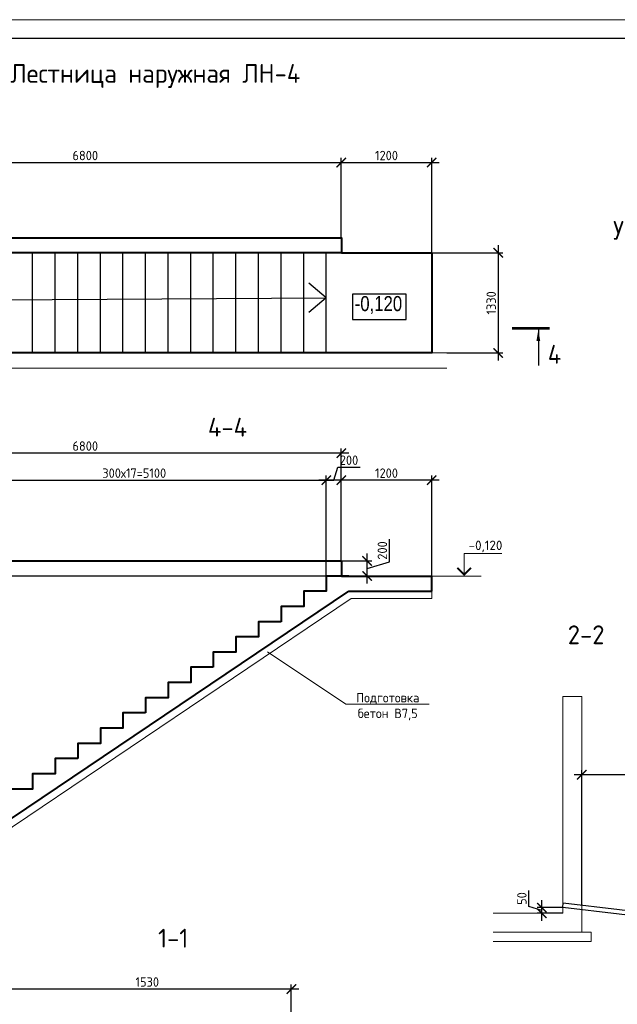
# Model space of a CAD drawing. Header units: millimetres. Extents: x 130535 to 1380046, y -52734 to 121434.
# Tile 52 of 64: x 681397 to 697269, y 8071 to 34210. Entities that reach past the tile are written whole.
import ezdxf
from ezdxf import colors
from ezdxf.entities.mleader import LeaderData, LeaderLine
from ezdxf.enums import TextEntityAlignment as Align
from ezdxf.math import Vec2, Vec3

# ---------------------------------------------------------------- set-up
doc = ezdxf.new("R2010")
doc.units = ezdxf.units.MM
doc.layers.get('DEFPOINTS').update_dxf_attribs({"color": 1, "lineweight": 0})
doc.layers.add('ИЗМ', color=3, linetype='Continuous')
doc.layers.add('ТОЛСТЫЕ_ОСНОВНЫЕ', color=6, linetype='Continuous')
for name, color, linetype, lineweight in [('РАЗМЕРЫ', 1, 'Continuous', 9), ('Разрез жилая часть$0$Отметки', 1, 'Continuous', 20), ('Символы 0.20', 1, 'Continuous', 20), ('стены монолит', 126, 'Continuous', 40), ('Текст 5.00', 82, 'Continuous', 50), ('Тонкая 0.20', 30, 'Continuous', 20), ('ТОНКИЕ', 7, 'Continuous', 9)]:
    doc.layers.add(name, color=color, linetype=linetype, lineweight=lineweight)
doc.styles.add('Century Gothic', font='GOTHIC.TTF')
doc.styles.add('GOST-2.304_Type-B', font='GOST Common.ttf')
doc.styles.add('ГОСТ', font='isocpeur.ttf')
doc.dimstyles.new('СПДС', dxfattribs={"dimscale": 100, "dimtxt": 2.5, "dimasz": 2.5, "dimexe": 1.25, "dimexo": 0, "dimtad": 1, "dimdec": 0, "dimtxsty": 'GOST-2.304_Type-B', "dimblk": 'ARCHTICK', "dimcen": 2.5, "dimdle": 2, "dimadec": 0, "dimazin": 2, "dimtfac": 0.75, "dimtdec": 0, "dimtmove": 1, "dimatfit": 3, "dimfxl": 1, "dimtolj": 1, "dimarcsym": 1})

# ---------------------------------------------------------------- blocks, each defined once
blk = doc.blocks.new('*U5')
at = {"layer": 'ТОЛСТЫЕ_ОСНОВНЫЕ', "color": 6}
blk.add_lwpolyline([(20, 5), (589, 5), (589, 415), (20, 415)], close=True, dxfattribs=at)
at = {"layer": 'ТОНКИЕ'}
blk.add_lwpolyline([(0, 0), (594, 0), (594, 420), (0, 420)], close=True, dxfattribs=at)
blk = doc.blocks.new('_None')
blk = doc.blocks.new('_ArchTick')
at = {"color": 0, "linetype": 'ByBlock', "const_width": 0.15}
blk.add_lwpolyline([(-0.5, -0.5), (0.5, 0.5)], dxfattribs=at)
blk = doc.blocks.new('*D280')
at = {"layer": 'DEFPOINTS', "color": 0, "linetype": 'Continuous', "lineweight": 0, "transparency": 16777216}
for p in [(689540, 21985), (689540, 19441), (679340, 12573)]:
    blk.add_point(p, dxfattribs=at)
at = {"layer": 'РАЗМЕРЫ', "color": 0, "linetype": 'Continuous', "lineweight": -2, "transparency": 16777216}
for p, q in [((679140, 21985), (689740, 21985)), ((679340, 12573), (679340, 22110)), ((689540, 19441), (689540, 22110))]:
    blk.add_line(p, q, dxfattribs=at)
at = {"layer": 'РАЗМЕРЫ', "color": 0, "linetype": 'Continuous', "lineweight": -2, "transparency": 16777216, "xscale": 250, "yscale": 250, "zscale": 250, "rotation": 180}
blk.add_blockref('_ArchTick', (679340, 21985), dxfattribs=at)
at = {"layer": 'РАЗМЕРЫ', "color": 0, "linetype": 'Continuous', "lineweight": -2, "transparency": 16777216, "xscale": 250, "yscale": 250, "zscale": 250}
blk.add_blockref('_ArchTick', (689540, 21985), dxfattribs=at)
at = {"layer": 'РАЗМЕРЫ', "color": 0, "linetype": 'Continuous', "lineweight": 0, "transparency": 16777216, "insert": (684440, 22172), "char_height": 250, "width": 550.09, "attachment_point": 5, "style": 'GOST-2.304_Type-B'}
blk.add_mtext('\\A1;300х17=5100', dxfattribs=at)
blk = doc.blocks.new('*D281')
at = {"layer": 'DEFPOINTS', "color": 0, "linetype": 'Continuous', "lineweight": 0, "transparency": 16777216}
for p in [(689939, 21985), (689939, 19841), (692339, 19441)]:
    blk.add_point(p, dxfattribs=at)
at = {"layer": 'РАЗМЕРЫ', "color": 0, "linetype": 'Continuous', "lineweight": -2, "transparency": 16777216}
for p, q in [((692539, 21985), (689739, 21985)), ((689939, 19841), (689939, 22110)), ((692339, 19441), (692339, 22110))]:
    blk.add_line(p, q, dxfattribs=at)
at = {"layer": 'РАЗМЕРЫ', "color": 0, "linetype": 'Continuous', "lineweight": -2, "transparency": 16777216, "xscale": 250, "yscale": 250, "zscale": 250, "rotation": 180}
blk.add_blockref('_ArchTick', (689939, 21985), dxfattribs=at)
at = {"layer": 'РАЗМЕРЫ', "color": 0, "linetype": 'Continuous', "lineweight": -2, "transparency": 16777216, "xscale": 250, "yscale": 250, "zscale": 250}
blk.add_blockref('_ArchTick', (692339, 21985), dxfattribs=at)
at = {"layer": 'РАЗМЕРЫ', "color": 0, "linetype": 'Continuous', "lineweight": 0, "transparency": 16777216, "insert": (691139, 22172), "char_height": 250, "attachment_point": 5, "style": 'GOST-2.304_Type-B'}
blk.add_mtext('\\A1;1200', dxfattribs=at)
blk = doc.blocks.new('*D282')
at = {"layer": 'DEFPOINTS', "color": 0, "linetype": 'Continuous', "lineweight": 0, "transparency": 16777216}
for p in [(676339, 22703), (676339, 19841), (689939, 19841)]:
    blk.add_point(p, dxfattribs=at)
at = {"layer": 'РАЗМЕРЫ', "color": 0, "linetype": 'Continuous', "lineweight": -2, "transparency": 16777216}
for p, q in [((676339, 19841), (676339, 22828)), ((689939, 19841), (689939, 22828)), ((690139, 22703), (676139, 22703))]:
    blk.add_line(p, q, dxfattribs=at)
at = {"layer": 'РАЗМЕРЫ', "color": 0, "linetype": 'Continuous', "lineweight": -2, "transparency": 16777216, "xscale": 250, "yscale": 250, "zscale": 250, "rotation": 180}
blk.add_blockref('_ArchTick', (676339, 22703), dxfattribs=at)
at = {"layer": 'РАЗМЕРЫ', "color": 0, "linetype": 'Continuous', "lineweight": -2, "transparency": 16777216, "xscale": 250, "yscale": 250, "zscale": 250}
blk.add_blockref('_ArchTick', (689939, 22703), dxfattribs=at)
at = {"layer": 'РАЗМЕРЫ', "color": 0, "linetype": 'Continuous', "lineweight": 0, "transparency": 16777216, "insert": (683139, 22891), "char_height": 250, "attachment_point": 5, "style": 'GOST-2.304_Type-B'}
blk.add_mtext('\\A1;6800', dxfattribs=at)
blk = doc.blocks.new('*D285')
at = {"layer": 'DEFPOINTS', "color": 0, "linetype": 'Continuous', "lineweight": 0, "transparency": 16777216}
for p in [(689939, 30416), (689939, 28422), (676339, 28222)]:
    blk.add_point(p, dxfattribs=at)
at = {"layer": 'РАЗМЕРЫ', "color": 0, "linetype": 'Continuous', "lineweight": -2, "transparency": 16777216}
for p, q in [((676139, 30416), (690139, 30416)), ((676339, 28222), (676339, 30541)), ((689939, 28422), (689939, 30541))]:
    blk.add_line(p, q, dxfattribs=at)
at = {"layer": 'РАЗМЕРЫ', "color": 0, "linetype": 'Continuous', "lineweight": -2, "transparency": 16777216, "xscale": 250, "yscale": 250, "zscale": 250, "rotation": 180}
blk.add_blockref('_ArchTick', (676339, 30416), dxfattribs=at)
at = {"layer": 'РАЗМЕРЫ', "color": 0, "linetype": 'Continuous', "lineweight": -2, "transparency": 16777216, "xscale": 250, "yscale": 250, "zscale": 250}
blk.add_blockref('_ArchTick', (689939, 30416), dxfattribs=at)
at = {"layer": 'РАЗМЕРЫ', "color": 0, "linetype": 'Continuous', "lineweight": 0, "transparency": 16777216, "insert": (683139, 30604), "char_height": 250, "attachment_point": 5, "style": 'GOST-2.304_Type-B'}
blk.add_mtext('\\A1;6800', dxfattribs=at)
blk = doc.blocks.new('*D298')
at = {"layer": 'DEFPOINTS', "color": 0, "linetype": 'Continuous', "lineweight": 0, "transparency": 16777216}
for p in [(692339, 30416), (689939, 28422), (692339, 28022)]:
    blk.add_point(p, dxfattribs=at)
at = {"layer": 'РАЗМЕРЫ', "color": 0, "linetype": 'Continuous', "lineweight": -2, "transparency": 16777216}
for p, q in [((689739, 30416), (692539, 30416)), ((689939, 28422), (689939, 30541)), ((692339, 28022), (692339, 30541))]:
    blk.add_line(p, q, dxfattribs=at)
at = {"layer": 'РАЗМЕРЫ', "color": 0, "linetype": 'Continuous', "lineweight": -2, "transparency": 16777216, "xscale": 250, "yscale": 250, "zscale": 250, "rotation": 180}
blk.add_blockref('_ArchTick', (689939, 30416), dxfattribs=at)
at = {"layer": 'РАЗМЕРЫ', "color": 0, "linetype": 'Continuous', "lineweight": -2, "transparency": 16777216, "xscale": 250, "yscale": 250, "zscale": 250}
blk.add_blockref('_ArchTick', (692339, 30416), dxfattribs=at)
at = {"layer": 'РАЗМЕРЫ', "color": 0, "linetype": 'Continuous', "lineweight": 0, "transparency": 16777216, "insert": (691139, 30604), "char_height": 250, "attachment_point": 5, "style": 'GOST-2.304_Type-B'}
blk.add_mtext('\\A1;1200', dxfattribs=at)
blk = doc.blocks.new('*D299')
at = {"layer": 'DEFPOINTS', "color": 0, "linetype": 'Continuous', "lineweight": 0, "transparency": 16777216}
for p in [(692339, 28022), (692738, 25362, -700), (694107, 25362)]:
    blk.add_point(p, dxfattribs=at)
at = {"layer": 'РАЗМЕРЫ', "color": 0, "linetype": 'Continuous', "lineweight": -2, "transparency": 16777216}
for p, q in [((692339, 28022), (694232, 28022)), ((694107, 28222), (694107, 25162)), ((692738, 25362), (694232, 25362))]:
    blk.add_line(p, q, dxfattribs=at)
at = {"layer": 'РАЗМЕРЫ', "color": 0, "linetype": 'Continuous', "lineweight": -2, "transparency": 16777216, "xscale": 250, "yscale": 250, "zscale": 250}
for p, rotation in [((694107, 28022), 90), ((694107, 25362), 270)]:
    blk.add_blockref('_ArchTick', p, dxfattribs=dict(at, rotation=rotation))
at = {"layer": 'РАЗМЕРЫ', "color": 0, "linetype": 'Continuous', "lineweight": 0, "transparency": 16777216, "insert": (693919, 26692), "char_height": 250, "attachment_point": 5, "rotation": 90, "style": 'GOST-2.304_Type-B'}
blk.add_mtext('\\A1;1330', dxfattribs=at)
blk = doc.blocks.new('*D300')
at = {"layer": 'DEFPOINTS', "color": 0, "linetype": 'Continuous', "lineweight": 0, "transparency": 16777216}
for p in [(689939, 19841), (690623, 19841), (689939, 19441)]:
    blk.add_point(p, dxfattribs=at)
at = {"layer": 'РАЗМЕРЫ', "color": 0, "linetype": 'Continuous', "lineweight": -2, "transparency": 16777216}
for p, q in [((691217, 19819), (691217, 20419)), ((690623, 19241), (690623, 20041)), ((689939, 19841), (690748, 19841)), ((690623, 19641), (691217, 19819)), ((689939, 19441), (690748, 19441))]:
    blk.add_line(p, q, dxfattribs=at)
at = {"layer": 'РАЗМЕРЫ', "color": 0, "linetype": 'Continuous', "lineweight": -2, "transparency": 16777216, "xscale": 250, "yscale": 250, "zscale": 250}
for p, rotation in [((690623, 19841), 90), ((690623, 19441), 270)]:
    blk.add_blockref('_ArchTick', p, dxfattribs=dict(at, rotation=rotation))
at = {"layer": 'РАЗМЕРЫ', "color": 0, "linetype": 'Continuous', "lineweight": 0, "transparency": 16777216, "insert": (691029, 20119), "char_height": 250, "attachment_point": 5, "rotation": 90, "style": 'GOST-2.304_Type-B'}
blk.add_mtext('\\A1;200', dxfattribs=at)
blk = doc.blocks.new('*D278')
at = {"layer": 'DEFPOINTS', "color": 0, "linetype": 'Continuous', "lineweight": 0, "transparency": 16777216}
for p in [(689540, 21985), (689540, 19841), (689939, 19841)]:
    blk.add_point(p, dxfattribs=at)
at = {"layer": 'РАЗМЕРЫ', "color": 0, "linetype": 'Continuous', "lineweight": -2, "transparency": 16777216}
for p, q in [((689740, 21985), (689843, 22328)), ((689843, 22328), (690443, 22328)), ((690139, 21985), (689340, 21985)), ((689540, 19841), (689540, 22110)), ((689939, 19841), (689939, 22110))]:
    blk.add_line(p, q, dxfattribs=at)
at = {"layer": 'РАЗМЕРЫ', "color": 0, "linetype": 'Continuous', "lineweight": -2, "transparency": 16777216, "xscale": 250, "yscale": 250, "zscale": 250, "rotation": 180}
blk.add_blockref('_ArchTick', (689540, 21985), dxfattribs=at)
at = {"layer": 'РАЗМЕРЫ', "color": 0, "linetype": 'Continuous', "lineweight": -2, "transparency": 16777216, "xscale": 250, "yscale": 250, "zscale": 250}
blk.add_blockref('_ArchTick', (689939, 21985), dxfattribs=at)
at = {"layer": 'РАЗМЕРЫ', "color": 0, "linetype": 'Continuous', "lineweight": 0, "transparency": 16777216, "insert": (690143, 22516), "char_height": 250, "attachment_point": 5, "style": 'GOST-2.304_Type-B'}
blk.add_mtext('\\A1;200', dxfattribs=at)
blk = doc.blocks.new('*D277')
at = {"layer": 'DEFPOINTS', "color": 0, "linetype": 'Continuous', "lineweight": 0, "transparency": 16777216}
for p in [(680961, 8476), (680961, 6294), (688611, 6294)]:
    blk.add_point(p, dxfattribs=at)
at = {"layer": 'РАЗМЕРЫ', "color": 0, "linetype": 'Continuous', "lineweight": -2, "transparency": 16777216}
for p, q in [((688811, 8476), (680761, 8476)), ((680961, 6294), (680961, 8601)), ((688611, 6294), (688611, 8601))]:
    blk.add_line(p, q, dxfattribs=at)
at = {"layer": 'РАЗМЕРЫ', "color": 0, "linetype": 'Continuous', "lineweight": -2, "transparency": 16777216, "xscale": 250, "yscale": 250, "zscale": 250, "rotation": 180}
blk.add_blockref('_ArchTick', (680961, 8476), dxfattribs=at)
at = {"layer": 'РАЗМЕРЫ', "color": 0, "linetype": 'Continuous', "lineweight": -2, "transparency": 16777216, "xscale": 250, "yscale": 250, "zscale": 250}
blk.add_blockref('_ArchTick', (688611, 8476), dxfattribs=at)
at = {"layer": 'РАЗМЕРЫ', "color": 0, "linetype": 'Continuous', "lineweight": 0, "transparency": 16777216, "insert": (684786, 8663), "char_height": 250, "attachment_point": 5, "style": 'GOST-2.304_Type-B'}
blk.add_mtext('\\A1;1530', dxfattribs=at)
blk = doc.blocks.new('*D510')
at = {"layer": 'DEFPOINTS', "color": 0, "linetype": 'Continuous', "lineweight": 0, "transparency": 16777216}
for p in [(689939, 19441), (678592, 12573), (679340, 12573)]:
    blk.add_point(p, dxfattribs=at)
at = {"layer": 'РАЗМЕРЫ', "color": 0, "linetype": 'Continuous', "lineweight": -2, "transparency": 16777216}
for p, q in [((678592, 19641), (678592, 12373)), ((689939, 19441), (678467, 19441)), ((679340, 12573), (678467, 12573))]:
    blk.add_line(p, q, dxfattribs=at)
at = {"layer": 'РАЗМЕРЫ', "color": 0, "linetype": 'Continuous', "lineweight": -2, "transparency": 16777216, "xscale": 250, "yscale": 250, "zscale": 250}
for p, rotation in [((678592, 19441), 90), ((678592, 12573), 270)]:
    blk.add_blockref('_ArchTick', p, dxfattribs=dict(at, rotation=rotation))
at = {"layer": 'РАЗМЕРЫ', "color": 0, "linetype": 'Continuous', "lineweight": 0, "transparency": 16777216, "insert": (678405, 16007), "char_height": 250, "attachment_point": 5, "rotation": 90, "style": 'GOST-2.304_Type-B'}
blk.add_mtext('\\A1;200х17=3400', dxfattribs=at)
blk = doc.blocks.new('*D566')
at = {"layer": 'DEFPOINTS', "color": 0, "linetype": 'Continuous', "lineweight": 0, "transparency": 16777216}
for p in [(696326, 14163), (696326, 10705), (700319, 10233)]:
    blk.add_point(p, dxfattribs=at)
at = {"layer": 'РАЗМЕРЫ', "color": 0, "linetype": 'Continuous', "lineweight": -2, "transparency": 16777216}
for p, q in [((700519, 14163), (696126, 14163)), ((696326, 10705), (696326, 14288)), ((700319, 10233), (700319, 14288))]:
    blk.add_line(p, q, dxfattribs=at)
at = {"layer": 'РАЗМЕРЫ', "color": 0, "linetype": 'Continuous', "lineweight": -2, "transparency": 16777216, "xscale": 250, "yscale": 250, "zscale": 250, "rotation": 180}
blk.add_blockref('_ArchTick', (696326, 14163), dxfattribs=at)
at = {"layer": 'РАЗМЕРЫ', "color": 0, "linetype": 'Continuous', "lineweight": -2, "transparency": 16777216, "xscale": 250, "yscale": 250, "zscale": 250}
blk.add_blockref('_ArchTick', (700319, 14163), dxfattribs=at)
at = {"layer": 'РАЗМЕРЫ', "color": 0, "linetype": 'Continuous', "lineweight": 0, "transparency": 16777216, "insert": (698323, 14350), "char_height": 250, "attachment_point": 5, "style": 'GOST-2.304_Type-B'}
blk.add_mtext('\\A1;1650', dxfattribs=at)
blk = doc.blocks.new('*D567')
at = {"layer": 'DEFPOINTS', "color": 0, "linetype": 'Continuous', "lineweight": 0, "transparency": 16777216}
for p in [(695265, 10639), (695819, 10639), (695826, 10488)]:
    blk.add_point(p, dxfattribs=at)
at = {"layer": 'РАЗМЕРЫ', "color": 0, "linetype": 'Continuous', "lineweight": -2, "transparency": 16777216}
for p, q in [((694921, 10667), (694921, 11092)), ((695265, 10288), (695265, 10839)), ((695265, 10564), (694921, 10667)), ((695819, 10639), (695140, 10639)), ((695826, 10488), (695140, 10488))]:
    blk.add_line(p, q, dxfattribs=at)
at = {"layer": 'РАЗМЕРЫ', "color": 0, "linetype": 'Continuous', "lineweight": -2, "transparency": 16777216, "xscale": 250, "yscale": 250, "zscale": 250}
for p, rotation in [((695265, 10639), 90), ((695265, 10488), 270)]:
    blk.add_blockref('_ArchTick', p, dxfattribs=dict(at, rotation=rotation))
at = {"layer": 'РАЗМЕРЫ', "color": 0, "linetype": 'Continuous', "lineweight": 0, "transparency": 16777216, "insert": (694734, 10879), "char_height": 250, "attachment_point": 5, "rotation": 90, "style": 'GOST-2.304_Type-B'}
blk.add_mtext('\\A1;50', dxfattribs=at)

msp = doc.modelspace()

# ---------------------------------------------------------------- linework, layer by layer
at = {"linetype": 'Continuous', "lineweight": 25, "transparency": 33554687}
for p, q in [((681739.5, 25361.7, -700), (681739.5, 28021.7)), ((682339.5, 25361.7, -700), (682339.5, 28021.7)), ((682939.5, 25361.7, -700), (682939.5, 28021.7)), ((683539.5, 25361.7, -700), (683539.5, 28021.7)), ((684139.5, 25361.7, -700), (684139.5, 28021.7)), ((684739.5, 25361.7, -700), (684739.5, 28021.7)), ((685339.5, 25361.7, -700), (685339.5, 28021.7)), ((685939.5, 25361.7, -700), (685939.5, 28021.7)), ((686539.5, 25361.7, -700), (686539.5, 28021.7)), ((687139.5, 25361.7, -700), (687139.5, 28021.7)), ((687739.5, 25361.7, -700), (687739.5, 28021.7)), ((688339.5, 25361.7, -700), (688339.5, 28021.7)), ((688939.5, 25361.7, -700), (688939.5, 28021.7)), ((689539.5, 25361.7, -700), (689539.5, 28021.7)), ((689539.5, 26824.4, -273.9), (689072.2, 27216.5, -273.9)), ((679339.5, 26761.7), (689539.5, 26824.4, -273.9)), ((689539.5, 26824.4, -273.9), (689072.2, 26432.3, -273.9)), ((689939.5, 25361.7, -700), (679339.5, 25361.7, -700))]:
    msp.add_line(p, q, dxfattribs=at)
msp.add_lwpolyline([(690240.1, 26252.2), (691662.6, 26252.2), (691662.6, 26918.9), (690240.1, 26918.9), (690240.1, 26252.2)], dxfattribs=at)
at = {"layer": 'ИЗМ', "linetype": 'Continuous', "lineweight": 30}
msp.add_lwpolyline([(695832.5, 10763), (700319.3, 10232.7), (700306, 10108.4), (695819.2, 10638.7), (695832.5, 10763)], dxfattribs=at)
at = {"layer": 'РАЗМЕРЫ', "linetype": 'Continuous', "lineweight": 0}
for p, q in [((692738.2, 25361.7, -700), (673765.4, 25361.7, -700)), ((692738.2, 24961.7, -700), (675939.5, 24961.7, -700)), ((693409, 19440.8), (692339.4, 19440.8)), ((693354.2, 19440.8), (693655.1, 19440.8))]:
    msp.add_line(p, q, dxfattribs=at)
at = {"layer": 'РАЗМЕРЫ', "color": 0, "linetype": 'Continuous', "lineweight": 18}
msp.add_line((692339.4, 18840.8), (692339.4, 19040.8), dxfattribs=at)
at = {"layer": 'Символы 0.20', "color": 1, "linetype": 'Continuous', "lineweight": 20, "ltscale": 100}
msp.add_line((693204.2, 20040.8), (694204.2, 20040.8), dxfattribs=at)
at = {"layer": 'Символы 0.20', "color": 1, "linetype": 'Continuous', "lineweight": 20, "ltscale": 10000}
msp.add_line((693354.2, 19440.8), (693054.2, 19440.8), dxfattribs=at)
msp.add_lwpolyline([(693204.2, 19440.8), (693204.2, 20040.8)], dxfattribs=at)
at = {"layer": 'Символы 0.20', "color": 1, "linetype": 'Continuous', "lineweight": 20, "ltscale": 10000, "const_width": 50}
msp.add_lwpolyline([(693021.9, 19658.5), (693204.2, 19476.2), (693386.5, 19658.5)], dxfattribs=at)
at = {"layer": 'стены монолит', "ltscale": 100}
for p, q in [((676339.5, 19840.8), (689939.5, 19840.8)), ((689939.5, 19840.8), (689939.5, 19440.8)), ((689939.5, 19440.8), (692339.4, 19440.8)), ((692339.4, 19040.8), (692339.4, 19440.8)), ((679334.9, 11760.8, -700), (690139.6, 19040.8)), ((690139.6, 19040.8), (692339.4, 19040.8))]:
    msp.add_line(p, q, dxfattribs=at)
at = {"layer": 'стены монолит', "color": 0, "lineweight": 18, "ltscale": 100}
for p, q in [((679388.5, 11560.8, -700), (690201.4, 18840.8)), ((690201.4, 18840.8), (692339.4, 18840.8))]:
    msp.add_line(p, q, dxfattribs=at)
at = {"layer": 'стены монолит', "ltscale": 100}
msp.add_lwpolyline([(676339.5, 28421.7), (689939.5, 28421.7), (689939.5, 28021.7), (676339.5, 28021.7)], close=True, dxfattribs=at)
for points in [[(689939.5, 28021.7), (692339.5, 28021.7), (692339.5, 25361.7), (676339.5, 25361.7)], [(690139.6, 19440.8), (689539.6, 19440.8), (689539.6, 19036.8), (688939.6, 19036.8), (688939.6, 18632.8), (688339.6, 18632.8), (688339.6, 18228.8)], [(688339.6, 18228.8), (687739.6, 18228.8), (687739.6, 17824.8), (687139.6, 17824.8), (687139.6, 17420.8), (686539.6, 17420.8), (686539.6, 17016.8)], [(686539.6, 17016.8), (685939.6, 17016.8), (685939.6, 16612.8), (685339.6, 16612.8), (685339.6, 16208.8), (684739.6, 16208.8), (684739.6, 15804.8)], [(684739.6, 15804.8), (684139.6, 15804.8), (684139.6, 15400.8), (683539.6, 15400.8), (683539.6, 14996.8), (682939.6, 14996.8), (682939.6, 14592.8)], [(682939.6, 14592.8), (682339.6, 14592.8), (682339.6, 14188.8), (681739.6, 14188.8), (681739.6, 13784.8), (681139.6, 13784.8), (681139.6, 13380.8)]]:
    msp.add_lwpolyline(points, dxfattribs=at)
at = {"layer": 'Тонкая 0.20'}
for p, q in [((695825.8, 16238.4), (696325.8, 16238.4)), ((695825.8, 10500.9), (695825.8, 16238.4)), ((696325.8, 16238.4), (696325.8, 10500.9)), ((695825.8, 10488.4), (695825.8, 13570.7)), ((696325.8, 13570.7), (696325.8, 9988.4)), ((693975.8, 10488.4), (695825.8, 10488.4)), ((696575.8, 9988.4), (693975.8, 9988.4)), ((696575.8, 9988.4), (696575.8, 9738.4)), ((696575.8, 9738.4), (693975.8, 9738.4))]:
    msp.add_line(p, q, dxfattribs=at)
at = {"layer": 'ТОНКИЕ', "linetype": 'Continuous', "lineweight": 25, "ltscale": 200}
msp.add_line((695171.3, 25978.3), (695171.3, 25028.3), dxfattribs=at)
at = {"layer": 'ТОНКИЕ', "linetype": 'Continuous', "lineweight": 25, "ltscale": 200, "const_width": 70}
msp.add_lwpolyline([(695471.3, 26013.3), (694471.3, 26013.3)], dxfattribs=at)
at = {"layer": 'ТОНКИЕ', "linetype": 'Continuous', "lineweight": 25, "ltscale": 200}
msp.add_solid([(695171.3, 25978.3), (695221.5, 25677.8), (695121, 25677.8)], dxfattribs=at)

# ---------------------------------------------------------------- block references
at = {"xscale": 100, "yscale": 100, "zscale": 100}
msp.add_blockref('*U5', (668365, -7790.1), dxfattribs=at)
msp.add_blockref('*U5', (668365, -7790.1), dxfattribs=at)

# ---------------------------------------------------------------- texts
at = {"linetype": 'Continuous', "lineweight": 25, "transparency": 33554687, "insert": (690295.6, 26398.9), "char_height": 400, "width": 1478.138, "attachment_point": 7, "style": 'Century Gothic'}
msp.add_mtext('{\\W0.83;-0,120}', dxfattribs=at)
at = {"layer": 'Разрез жилая часть$0$Отметки', "linetype": 'Continuous', "lineweight": 25, "ltscale": 100, "style": 'ГОСТ'}
msp.add_text('-0,120', height=250, dxfattribs=at).set_placement((693321.7, 20130.8))
at = {"layer": 'Текст 5.00', "style": 'GOST-2.304_Type-B'}
for s, p in [('2-2', (696440.5, 17880.7)), ('1-1', (685474.1, 9826.6))]:
    msp.add_text(s, height=500, dxfattribs=at).set_placement(p, align=Align.MIDDLE_CENTER)
at = {"layer": 'ТОНКИЕ', "linetype": 'Continuous', "lineweight": 0, "style": 'GOST-2.304_Type-B'}
for s, p in [('Узел примыкания к стенам', (701294.3, 28617.1)), ('4-4', (686917.4, 23391.6))]:
    msp.add_text(s, height=500, dxfattribs=at).set_placement(p, align=Align.MIDDLE_CENTER)
at = {"layer": 'ТОНКИЕ', "linetype": 'Continuous', "lineweight": 0, "insert": (685000.1, 32716), "char_height": 500, "width": 8130, "attachment_point": 5, "style": 'GOST-2.304_Type-B'}
msp.add_mtext('{\\C0;Лестница наружная ЛН-4}', dxfattribs=at)
at = {"layer": 'ТОНКИЕ', "linetype": 'Continuous', "lineweight": 0, "insert": (695601.3, 25328.3), "char_height": 500, "attachment_point": 5, "style": 'GOST-2.304_Type-B'}
msp.add_mtext_dynamic_manual_height_columns('4', width=723.88, gutter_width=25, heights=[0], dxfattribs=at)

# ---------------------------------------------------------------- dimensions: what is measured, and where the dimension line sits
at = {"layer": 'РАЗМЕРЫ', "linetype": 'Continuous', "lineweight": 0}
for base, p1, p2, angle, override, picture, middle in [((689939.5, 30416.4), (676339.5, 28221.7), (689939.5, 28421.7), 180, {"dimlfac": 0.5}, '*D285', (683139.5, 30603.9)), ((692339.5, 30416.4), (689939.5, 28421.7), (692339.5, 28021.7), 180, {"dimlfac": 0.5}, '*D298', (691139.5, 30603.9)), ((694106.8, 25361.7), (692339.5, 28021.7), (692738.2, 25361.7, -700), 90, {"dimlfac": 0.5}, '*D299', (693919.3, 26691.7)), ((689539.6, 21984.5), (689939.5, 19840.8), (689539.6, 19840.8), 180, {"dimlfac": 0.5, "dimrnd": 5}, '*D278', (689905.2, 22515.8)), ((690623, 19840.8), (689939.5, 19440.8), (689939.5, 19840.8), 90, {"dimlfac": 0.5, "dimrnd": 5}, '*D300', (691029.2, 19881.4))]:
    dim = msp.add_linear_dim(base=base, p1=p1, p2=p2, angle=angle, dimstyle='СПДС', override=override, dxfattribs=at)
    dim.commit()
    dim.dimension.update_dxf_attribs({"geometry": picture, "text_midpoint": middle})
for base, p1, p2, picture, middle in [((676339.5, 22703.3), (689939.5, 19840.8), (676339.5, 19840.8), '*D282', (683139.5, 22890.8)), ((689939.5, 21984.5), (692339.4, 19440.8), (689939.5, 19840.8), '*D281', (691139.5, 22172))]:
    dim = msp.add_linear_dim(base=base, p1=p1, p2=p2, dimstyle='СПДС', override={"dimlfac": 0.5, "dimrnd": 5}, dxfattribs=at)
    dim.commit()
    dim.dimension.update_dxf_attribs({"geometry": picture, "text_midpoint": middle})
dim = msp.add_linear_dim(base=(689539.6, 21984.5), p1=(679339.6, 12572.8), p2=(689539.6, 19440.8), text='300х17=<>', dimstyle='СПДС', override={"dimlfac": 0.5, "dimrnd": 5}, dxfattribs=at)
dim.commit()
dim.dimension.update_dxf_attribs({"geometry": '*D280', "text_midpoint": (684439.6, 22172)})
dim = msp.add_linear_dim(base=(678592, 12572.8), p1=(689939.5, 19440.8), p2=(679339.6, 12572.8), angle=90, text='200х17=3400', dimstyle='СПДС', override={"dimlfac": 0.5}, dxfattribs=at)
dim.commit()
dim.dimension.update_dxf_attribs({"geometry": '*D510', "text_midpoint": (678404.5, 16006.8)})
at = {"layer": 'РАЗМЕРЫ', "color": 3, "linetype": 'Continuous', "lineweight": 0}
dim = msp.add_linear_dim(base=(696325.8, 14163), p1=(700319.3, 10232.7), p2=(696325.8, 10704.7), angle=180, text='1650', dimstyle='СПДС', override={"dimlfac": 0.2}, dxfattribs=at)
dim.commit()
dim.dimension.update_dxf_attribs({"geometry": '*D566', "text_midpoint": (698322.6, 14350.5)})
at = {"layer": 'РАЗМЕРЫ', "linetype": 'Continuous', "lineweight": 0}
dim = msp.add_linear_dim(base=(695265.2, 10638.7), p1=(695825.8, 10488.4), p2=(695819.2, 10638.7), angle=90, text='50', dimstyle='СПДС', dxfattribs=at)
dim.commit()
dim.dimension.update_dxf_attribs({"geometry": '*D567', "text_midpoint": (694733.9, 10729.2)})
at = {"layer": 'РАЗМЕРЫ', "color": 3, "linetype": 'Continuous', "lineweight": 0}
dim = msp.add_linear_dim(base=(680961.5, 8475.8), p1=(688611.5, 6294), p2=(680961.5, 6294), dimstyle='СПДС', override={"dimlfac": 0.2}, dxfattribs=at)
dim.commit()
dim.dimension.update_dxf_attribs({"geometry": '*D277', "text_midpoint": (684786.5, 8663.3)})

# ---------------------------------------------------------------- leaders
at = {"layer": 'Символы 0.20'}
ml = msp.add_multileader_mtext('Standard', dxfattribs=at)
ml.set_content('Подготовка\\Pбетон В7,5', color=256, style='GOST-2.304_Type-B')
ml.set_leader_properties(color=256, linetype='ByLayer', lineweight=-1)
ml.set_arrow_properties(name='NONE')
ml.build(insert=Vec2(0, 0))
ml.multileader.update_dxf_attribs({"text_left_attachment_type": 6, "text_right_attachment_type": 6, "dogleg_length": 1, "arrow_head_size": 36, "scale": 20})
ctx = ml.context
ctx.base_point, ctx.scale, ctx.char_height, ctx.arrow_head_size, ctx.landing_gap_size, ctx.plane_origin = Vec3(690254.8, 16036), 20, 250, 36, 18, Vec3(694708.6, 21057.2)
ctx.left_attachment, ctx.right_attachment, ctx.text_align_type = 6, 6, 1
notes = []
notes.append((ctx, [(0, (1, 1, 0), (690054.8, 16036), (1, 0), 200, [(0, [(687979.7, 17429.4)], 0, [])])]))
ctx.mtext.insert, ctx.mtext.alignment, ctx.mtext.flow_direction = Vec3(691172.8, 16336), 2, 5
at = {"layer": 'Символы 0.20', "ltscale": 100}
ml = msp.add_multileader_mtext('Standard', dxfattribs=at)
ml.set_content('Труба Тр\\Pниз трубы на 50 мм выше верха плиты', color=256, style='ГОСТ')
ml.set_leader_properties(color=256, linetype='ByLayer', lineweight=-1)
ml.set_arrow_properties(name='NONE')
ml.build(insert=Vec2(0, 0))
ml.multileader.update_dxf_attribs({"text_left_attachment_type": 6, "text_right_attachment_type": 6, "dogleg_length": 2.5, "arrow_head_size": 45, "scale": 100})
ctx = ml.context
ctx.base_point, ctx.scale, ctx.char_height, ctx.arrow_head_size, ctx.landing_gap_size, ctx.plane_origin = Vec3(569521.5, 12390.6), 100, 300, 45, 22.5, Vec3(579228, 9080.1)
ctx.left_attachment, ctx.right_attachment = 6, 6
notes.append((ctx, [(0, (1, 1, 0), (569271.5, 12390.6), (1, 0), 250, [(0, [(569736.8, 10495.1)], 0, [])])]))
ctx.mtext.insert, ctx.mtext.width, ctx.mtext.flow_direction = Vec3(569544, 12780.6), 3780.751, 5
ml = msp.add_multileader_mtext('Standard', dxfattribs=at)
ml.set_content('Труба Тр\\Pниз трубы на 50 мм выше верха плиты', color=256, style='ГОСТ')
ml.set_leader_properties(color=256, linetype='ByLayer', lineweight=-1)
ml.set_arrow_properties(name='NONE')
ml.build(insert=Vec2(0, 0))
ml.multileader.update_dxf_attribs({"text_left_attachment_type": 6, "text_right_attachment_type": 6, "dogleg_length": 2.5, "arrow_head_size": 45, "scale": 100})
ctx = ml.context
ctx.base_point, ctx.scale, ctx.char_height, ctx.arrow_head_size, ctx.landing_gap_size, ctx.plane_origin = Vec3(633182.2, 12390.6), 100, 300, 45, 22.5, Vec3(642888.8, 9080.1)
ctx.left_attachment, ctx.right_attachment = 6, 6
notes.append((ctx, [(0, (1, 1, 0), (632932.2, 12390.6), (1, 0), 250, [(0, [(633397.6, 10495.1)], 0, [])])]))
ctx.mtext.insert, ctx.mtext.width, ctx.mtext.flow_direction = Vec3(633204.7, 12780.6), 3780.751, 5
ml = msp.add_multileader_mtext('Standard', dxfattribs=at)
ml.set_content('Труба Тр\\Pниз трубы на 50 мм выше верха плиты', color=256, style='ГОСТ')
ml.set_leader_properties(color=256, linetype='ByLayer', lineweight=-1)
ml.set_arrow_properties(name='NONE')
ml.build(insert=Vec2(0, 0))
ml.multileader.update_dxf_attribs({"text_left_attachment_type": 6, "text_right_attachment_type": 6, "dogleg_length": 2.5, "arrow_head_size": 45, "scale": 100})
ctx = ml.context
ctx.base_point, ctx.scale, ctx.char_height, ctx.arrow_head_size, ctx.landing_gap_size, ctx.plane_origin = Vec3(501440.4, 12197.9), 100, 300, 45, 22.5, Vec3(511146.9, 8887.5)
ctx.left_attachment, ctx.right_attachment = 6, 6
notes.append((ctx, [(1, (1, 1, 0), (505500.4, 12197.9), (-1, 0), 250, [(0, [(506139.9, 10557.6)], 0, [])])]))
ctx.mtext.insert, ctx.mtext.width, ctx.mtext.flow_direction = Vec3(501462.9, 12587.9), 3780.751, 5
ml = msp.add_multileader_mtext('Standard', dxfattribs=at)
ml.set_content('Труба Тр\\Pниз трубы в уровне верха плиты', color=256, style='ГОСТ')
ml.set_leader_properties(color=256, linetype='ByLayer', lineweight=-1)
ml.set_arrow_properties(name='NONE')
ml.build(insert=Vec2(0, 0))
ml.multileader.update_dxf_attribs({"text_left_attachment_type": 6, "text_right_attachment_type": 6, "dogleg_length": 2.5, "arrow_head_size": 45, "scale": 100})
ctx = ml.context
ctx.base_point, ctx.scale, ctx.char_height, ctx.arrow_head_size, ctx.landing_gap_size, ctx.plane_origin = Vec3(439775.3, 9734), 100, 300, 45, 22.5, Vec3(433878.8, 6423.5)
ctx.left_attachment, ctx.right_attachment = 6, 6
notes.append((ctx, [(1, (1, 1, 0), (439525.3, 9734), (1, 0), 250, [(0, [(438885.9, 8093.7)], 0, [])])]))
ctx.mtext.insert, ctx.mtext.width, ctx.mtext.flow_direction = Vec3(439797.8, 10124), 6576.024, 5
ml = msp.add_multileader_mtext('Standard', dxfattribs=at)
ml.set_content('Труба Тр\\Pниз трубы в уровне верха плиты', color=256, style='ГОСТ')
ml.set_leader_properties(color=256, linetype='ByLayer', lineweight=-1)
ml.set_arrow_properties(name='NONE')
ml.build(insert=Vec2(0, 0))
ml.multileader.update_dxf_attribs({"text_left_attachment_type": 6, "text_right_attachment_type": 6, "dogleg_length": 2.5, "arrow_head_size": 45, "scale": 100})
ctx = ml.context
ctx.base_point, ctx.scale, ctx.char_height, ctx.arrow_head_size, ctx.landing_gap_size, ctx.plane_origin = Vec3(374236, 9404.1), 100, 300, 45, 22.5, Vec3(368339.5, 6093.6)
ctx.left_attachment, ctx.right_attachment = 6, 6
notes.append((ctx, [(1, (1, 1, 0), (373986, 9404.1), (1, 0), 250, [(0, [(373346.6, 7763.7)], 0, [])])]))
ctx.mtext.insert, ctx.mtext.width, ctx.mtext.flow_direction = Vec3(374258.5, 9794.1), 6442.783, 5
ml = msp.add_multileader_mtext('Standard', dxfattribs=at)
ml.set_content('Щебень фр.20-40', color=256, style='ГОСТ')
ml.set_leader_properties(color=256, linetype='ByLayer', lineweight=-1)
ml.set_arrow_properties(name='NONE')
ml.build(insert=Vec2(0, 0))
ml.multileader.update_dxf_attribs({"text_left_attachment_type": 6, "text_right_attachment_type": 6, "dogleg_length": 2.5, "arrow_head_size": 45, "scale": 100})
ctx = ml.context
ctx.base_point, ctx.scale, ctx.char_height, ctx.arrow_head_size, ctx.landing_gap_size, ctx.plane_origin = Vec3(499616, 8365.1), 100, 300, 45, 22.5, Vec3(507147.5, 5054.7)
ctx.left_attachment, ctx.right_attachment = 6, 6
notes.append((ctx, [(1, (1, 1, 0), (501501, 8365.1), (-1, 0), 250, [(0, [(503252, 9791.6)], 0, [])])]))
ctx.mtext.insert, ctx.mtext.width, ctx.mtext.flow_direction = Vec3(499638.5, 8755.1), 2129.129, 5
ml = msp.add_multileader_mtext('Standard', dxfattribs=at)
ml.set_content('Щебень фр.20-40', color=256, style='ГОСТ')
ml.set_leader_properties(color=256, linetype='ByLayer', lineweight=-1)
ml.set_arrow_properties(name='NONE')
ml.build(insert=Vec2(0, 0))
ml.multileader.update_dxf_attribs({"text_left_attachment_type": 6, "text_right_attachment_type": 6, "dogleg_length": 2.5, "arrow_head_size": 45, "scale": 100})
ctx = ml.context
ctx.base_point, ctx.scale, ctx.char_height, ctx.arrow_head_size, ctx.landing_gap_size, ctx.plane_origin = Vec3(573727.1, 8341.3), 100, 300, 45, 22.5, Vec3(567830.5, 5030.9)
ctx.left_attachment, ctx.right_attachment = 6, 6
notes.append((ctx, [(1, (1, 1, 0), (573477.1, 8341.3), (1, 0), 250, [(0, [(571726, 9767.8)], 0, [])])]))
ctx.mtext.insert, ctx.mtext.width, ctx.mtext.flow_direction = Vec3(573749.6, 8731.3), 2129.129, 5
ml = msp.add_multileader_mtext('Standard', dxfattribs=at)
ml.set_content('Щебень фр.20-40', color=256, style='ГОСТ')
ml.set_leader_properties(color=256, linetype='ByLayer', lineweight=-1)
ml.set_arrow_properties(name='NONE')
ml.build(insert=Vec2(0, 0))
ml.multileader.update_dxf_attribs({"text_left_attachment_type": 6, "text_right_attachment_type": 6, "dogleg_length": 2.5, "arrow_head_size": 45, "scale": 100})
ctx = ml.context
ctx.base_point, ctx.scale, ctx.char_height, ctx.arrow_head_size, ctx.landing_gap_size, ctx.plane_origin = Vec3(637387.8, 8341.3), 100, 300, 45, 22.5, Vec3(631491.3, 5030.9)
ctx.left_attachment, ctx.right_attachment = 6, 6
notes.append((ctx, [(1, (1, 1, 0), (637137.8, 8341.3), (1, 0), 250, [(0, [(635386.8, 9767.8)], 0, [])])]))
ctx.mtext.insert, ctx.mtext.width, ctx.mtext.flow_direction = Vec3(637410.3, 8731.3), 2129.129, 5
for ctx, leaders in notes:
    for number, flags, end, landing, length, lines in leaders:
        leader = LeaderData()
        leader.index, (leader.has_last_leader_line, leader.has_dogleg_vector, leader.attachment_direction) = number, flags
        leader.last_leader_point, leader.dogleg_vector, leader.dogleg_length = Vec3(end), Vec3(landing), length
        for number, points, colour, breaks in lines:
            line = LeaderLine()
            line.index, line.vertices, line.color, line.breaks = number, Vec3.list(points), colors.encode_raw_color(colour), breaks
            leader.lines.append(line)
        ctx.leaders.append(leader)

doc.saveas('drawing.dxf')
